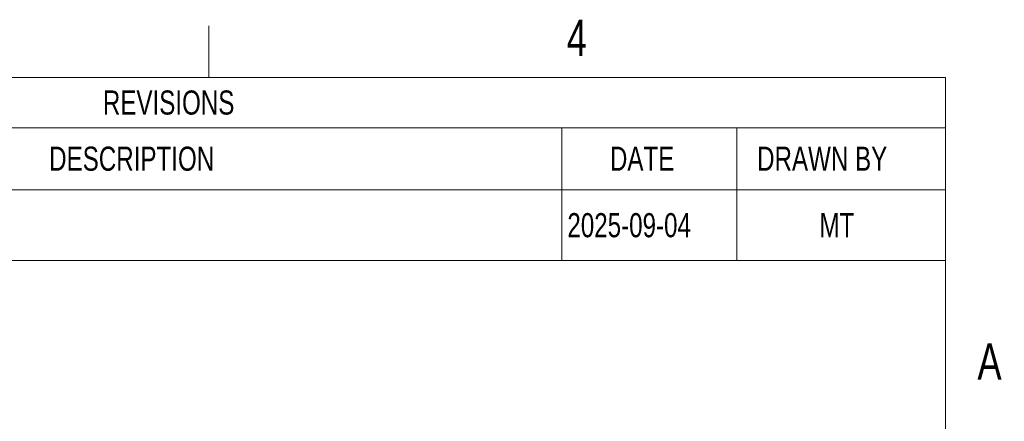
# Model space of a CAD drawing. Header units: millimetres. Extents: x 5 to 274, y 4 to 211.
# Tile 10 of 10: x 188 to 274, y 175 to 211. Entities that reach past the tile are written whole.
import ezdxf

# ---------------------------------------------------------------- set-up
doc = ezdxf.new("R2010")
doc.units = ezdxf.units.MM
doc.layers.add('FORMAT', color=7, linetype='Continuous')
doc.styles.add('SLDTEXTSTYLE0', font='TXT', dxfattribs={"width": 0.75})

# ---------------------------------------------------------------- blocks, each defined once
blk = doc.blocks.new('SW_TABLEANNOTATION_0')
at = {"color": 0, "linetype": 'Continuous', "lineweight": 18}
for p, q in [((28.171, 0), (100.557, 0)), ((100.557, 0), (115.943, 0)), ((115.943, 0), (134.292, 0)), ((134.292, 0), (134.292, -4.417)), ((28.171, -4.417), (100.557, -4.417)), ((100.557, -4.417), (100.557, -9.865)), ((100.557, -4.417), (115.943, -4.417)), ((115.943, -4.417), (115.943, -9.865)), ((115.943, -4.417), (134.292, -4.417)), ((134.292, -4.417), (134.292, -9.865)), ((28.171, -9.865), (100.557, -9.865)), ((100.557, -9.865), (115.943, -9.865)), ((100.557, -9.865), (100.557, -16.098)), ((115.943, -9.865), (134.292, -9.865)), ((115.943, -9.865), (115.943, -16.098)), ((134.292, -9.865), (134.292, -16.098)), ((28.171, -16.098), (100.557, -16.098)), ((100.557, -16.098), (115.943, -16.098)), ((115.943, -16.098), (134.292, -16.098))]:
    blk.add_line(p, q, dxfattribs=at)
at = {"color": 0, "linetype": 'Continuous', "lineweight": 0, "attachment_point": 1, "style": 'SLDTEXTSTYLE0'}
for s, insert, char_height in [('REVISIONS', (60.224, -1.15), 2.1167), ('DESCRIPTION', (55.503, -6.083), 2.11667), ('DATE', (104.797, -6.083), 2.1167), ('DRAWN BY', (117.733, -6.083), 2.1167), ('2025-09-04', (101.057, -11.923), 2.1167), ('MT', (123.218, -11.923), 2.1167)]:
    blk.add_mtext(s, dxfattribs=dict(at, insert=insert, char_height=char_height))

msp = doc.modelspace()

# ---------------------------------------------------------------- linework, layer by layer
at = {"layer": 'FORMAT', "color": 7, "linetype": 'Continuous', "lineweight": 18}
for p, q in [((204.45, 205.7), (204.45, 210.225)), ((10.2, 205.7), (269.2, 205.7)), ((269.2, 205.7), (269.2, 10.2))]:
    msp.add_line(p, q, dxfattribs=at)

# ---------------------------------------------------------------- block references
at = {"color": 7, "linetype": 'Continuous', "lineweight": 0}
msp.add_blockref('SW_TABLEANNOTATION_0', (134.908, 205.7), dxfattribs=at)

# ---------------------------------------------------------------- texts
at = {"layer": 'FORMAT', "char_height": 3.175, "attachment_point": 2, "style": 'SLDTEXTSTYLE0'}
for s, insert in [('4', (236.793, 210.766)), ('A', (273.072, 182.329))]:
    msp.add_mtext(s, dxfattribs=dict(at, insert=insert))

doc.saveas('drawing.dxf')
